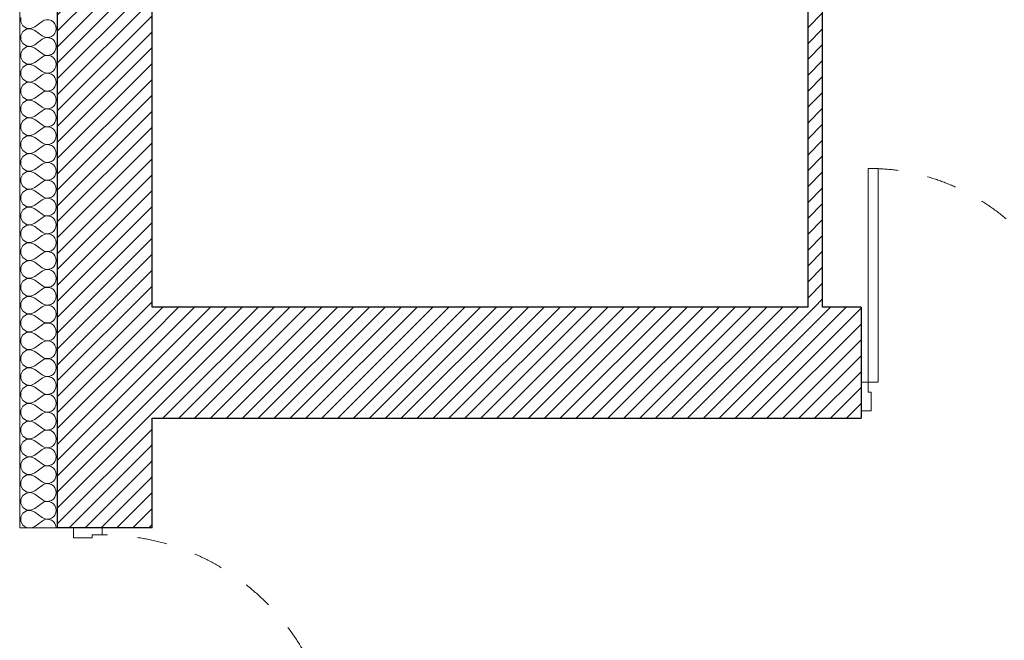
# Model space of a CAD drawing. Header units: millimetres. Extents: x 27262 to 215252, y 16288 to 306312.
# Tile 15 of 76: x 119075 to 122031, y 176973 to 178836. Entities that reach past the tile are written whole.
import ezdxf

# ---------------------------------------------------------------- set-up
doc = ezdxf.new("R2010")
doc.units = ezdxf.units.MM
doc.linetypes.add('Przerywana', pattern=[240, 120, -120])
doc.layers.add('Drzwi ArchiCAD', color=252, linetype='Continuous')
doc.layers.add('KR_INW', color=252, linetype='Continuous')
for name, color, linetype, lineweight in [('Drzwi ArchiCAD_Nr_pióra__1', 252, 'Continuous', 13), ('Drzwi ArchiCAD_Nr_pióra__27', 252, 'Continuous', 25), ('KR_INW_Nr_pióra__101', 252, 'Continuous', 5), ('KR_INW_Nr_pióra__102', 252, 'Continuous', 5), ('KR_INW_Nr_pióra__27', 252, 'Continuous', 25), ('KR_INW_Nr_pióra__47', 252, 'Continuous', 15)]:
    doc.layers.add(name, color=color, linetype=linetype, lineweight=lineweight)
pattern_1 = [(45, (0, 0), (-31.819804, 31.819804), [])]

# ---------------------------------------------------------------- blocks, each defined once
blk = doc.blocks.new('*X184')
at = {"layer": 'KR_INW_Nr_pióra__102', "linetype": 'Continuous'}
for p, q in [((179079.7, 116758.7), (179079.7, 116741.3)), ((179079.7, 116741.3), (179088, 116726)), ((179088, 116726), (179102.4, 116716.3)), ((179102.4, 116716.3), (179119.8, 116714.7)), ((179119.8, 116714.7), (179135.8, 116721.4)), ((179135.8, 116721.4), (179164.4, 116742.9)), ((179173, 116747.6), (179164.4, 116742.9)), ((179182.6, 116749.9), (179173, 116747.6)), ((179192.4, 116749.4), (179182.6, 116749.9)), ((179201.8, 116746.2), (179192.4, 116749.4)), ((179209.9, 116740.6), (179201.8, 116746.2)), ((179216.2, 116733.1), (179209.9, 116740.6)), ((179220.2, 116724), (179216.2, 116733.1)), ((179221.5, 116714.3), (179220.2, 116724)), ((179088, 116702.6), (179079.7, 116687.3)), ((179079.7, 116687.3), (179079.7, 116669.9)), ((179102.4, 116712.2), (179088, 116702.6)), ((179119.8, 116713.9), (179102.4, 116712.2)), ((179135.8, 116707.1), (179119.8, 116713.9)), ((179135.8, 116707.1), (179164.4, 116685.7)), ((179164.4, 116685.7), (179173, 116680.9)), ((179173, 116676.2), (179164.4, 116671.4)), ((179173, 116680.9), (179182.6, 116678.7)), ((179182.6, 116678.4), (179173, 116676.2)), ((179182.6, 116678.7), (179192.4, 116679.2)), ((179192.4, 116677.9), (179182.6, 116678.4)), ((179192.4, 116679.2), (179201.8, 116682.3)), ((179201.8, 116674.8), (179192.4, 116677.9)), ((179201.8, 116682.3), (179209.9, 116687.9)), ((179209.9, 116687.9), (179216.2, 116695.5)), ((179216.2, 116695.5), (179220.2, 116704.5)), ((179220.2, 116704.5), (179221.5, 116714.3)), ((179079.7, 116669.9), (179088, 116654.5)), ((179088, 116654.5), (179102.4, 116644.9)), ((179102.4, 116640.8), (179088, 116631.2)), ((179102.4, 116644.9), (179119.8, 116643.3)), ((179119.8, 116642.4), (179102.4, 116640.8)), ((179119.8, 116643.3), (179135.8, 116650)), ((179135.8, 116635.7), (179119.8, 116642.4)), ((179135.8, 116650), (179164.4, 116671.4)), ((179135.8, 116635.7), (179164.4, 116614.3)), ((179209.9, 116669.2), (179201.8, 116674.8)), ((179216.2, 116661.6), (179209.9, 116669.2)), ((179220.2, 116652.6), (179216.2, 116661.6)), ((179221.5, 116642.9), (179220.2, 116652.6)), ((179220.2, 116633.1), (179221.5, 116642.9)), ((179088, 116631.2), (179079.7, 116615.8)), ((179079.7, 116615.8), (179079.7, 116598.4)), ((179079.7, 116598.4), (179088, 116583.1)), ((179135.8, 116578.6), (179164.4, 116600)), ((179164.4, 116614.3), (179173, 116609.5)), ((179173, 116604.8), (179164.4, 116600)), ((179173, 116609.5), (179182.6, 116607.3)), ((179182.6, 116607), (179173, 116604.8)), ((179182.6, 116607.3), (179192.4, 116607.8)), ((179192.4, 116606.5), (179182.6, 116607)), ((179192.4, 116607.8), (179201.8, 116610.9)), ((179201.8, 116603.4), (179192.4, 116606.5)), ((179201.8, 116610.9), (179209.9, 116616.5)), ((179209.9, 116597.8), (179201.8, 116603.4)), ((179209.9, 116616.5), (179216.2, 116624.1)), ((179216.2, 116590.2), (179209.9, 116597.8)), ((179216.2, 116624.1), (179220.2, 116633.1)), ((179088, 116559.7), (179079.7, 116544.4)), ((179088, 116583.1), (179102.4, 116573.5)), ((179102.4, 116569.4), (179088, 116559.7)), ((179102.4, 116573.5), (179119.8, 116571.8)), ((179119.8, 116571), (179102.4, 116569.4)), ((179119.8, 116571.8), (179135.8, 116578.6)), ((179135.8, 116564.3), (179119.8, 116571)), ((179135.8, 116564.3), (179164.4, 116542.9)), ((179220.2, 116581.2), (179216.2, 116590.2)), ((179216.2, 116552.7), (179220.2, 116561.7)), ((179221.5, 116571.4), (179220.2, 116581.2)), ((179220.2, 116561.7), (179221.5, 116571.4)), ((179079.7, 116544.4), (179079.7, 116527)), ((179079.7, 116527), (179088, 116511.7)), ((179135.8, 116507.1), (179164.4, 116528.6)), ((179164.4, 116542.9), (179173, 116538.1)), ((179173, 116533.3), (179164.4, 116528.6)), ((179173, 116538.1), (179182.6, 116535.9)), ((179182.6, 116535.6), (179173, 116533.3)), ((179182.6, 116535.9), (179192.4, 116536.3)), ((179192.4, 116535.1), (179182.6, 116535.6)), ((179192.4, 116536.3), (179201.8, 116539.5)), ((179201.8, 116531.9), (179192.4, 116535.1)), ((179201.8, 116539.5), (179209.9, 116545.1)), ((179209.9, 116526.4), (179201.8, 116531.9)), ((179209.9, 116545.1), (179216.2, 116552.7)), ((179216.2, 116518.8), (179209.9, 116526.4)), ((179220.2, 116509.8), (179216.2, 116518.8)), ((179088, 116488.3), (179079.7, 116473)), ((179088, 116511.7), (179102.4, 116502.1)), ((179102.4, 116497.9), (179088, 116488.3)), ((179102.4, 116502.1), (179119.8, 116500.4)), ((179119.8, 116499.6), (179102.4, 116497.9)), ((179119.8, 116500.4), (179135.8, 116507.1)), ((179135.8, 116492.9), (179119.8, 116499.6)), ((179135.8, 116492.9), (179164.4, 116471.4)), ((179209.9, 116473.6), (179216.2, 116481.2)), ((179216.2, 116481.2), (179220.2, 116490.2)), ((179221.5, 116500), (179220.2, 116509.8)), ((179220.2, 116490.2), (179221.5, 116500)), ((179079.7, 116473), (179079.7, 116455.6)), ((179079.7, 116455.6), (179088, 116440.3)), ((179088, 116440.3), (179102.4, 116430.6)), ((179135.8, 116435.7), (179164.4, 116457.1)), ((179164.4, 116471.4), (179173, 116466.7)), ((179173, 116461.9), (179164.4, 116457.1)), ((179173, 116466.7), (179182.6, 116464.4)), ((179182.6, 116464.1), (179173, 116461.9)), ((179182.6, 116464.4), (179192.4, 116464.9)), ((179192.4, 116463.7), (179182.6, 116464.1)), ((179192.4, 116464.9), (179201.8, 116468.1)), ((179201.8, 116460.5), (179192.4, 116463.7)), ((179201.8, 116468.1), (179209.9, 116473.6)), ((179209.9, 116454.9), (179201.8, 116460.5)), ((179216.2, 116447.3), (179209.9, 116454.9)), ((179220.2, 116438.3), (179216.2, 116447.3)), ((179088, 116416.9), (179079.7, 116401.6)), ((179079.7, 116401.6), (179079.7, 116384.2)), ((179102.4, 116426.5), (179088, 116416.9)), ((179102.4, 116430.6), (179119.8, 116429)), ((179119.8, 116428.2), (179102.4, 116426.5)), ((179119.8, 116429), (179135.8, 116435.7)), ((179135.8, 116421.4), (179119.8, 116428.2)), ((179135.8, 116421.4), (179164.4, 116400)), ((179164.4, 116400), (179173, 116395.2)), ((179201.8, 116396.6), (179209.9, 116402.2)), ((179209.9, 116402.2), (179216.2, 116409.8)), ((179216.2, 116409.8), (179220.2, 116418.8)), ((179221.5, 116428.6), (179220.2, 116438.3)), ((179220.2, 116418.8), (179221.5, 116428.6)), ((179079.7, 116384.2), (179088, 116368.8)), ((179088, 116368.8), (179102.4, 116359.2)), ((179119.8, 116357.6), (179135.8, 116364.3)), ((179135.8, 116364.3), (179164.4, 116385.7)), ((179173, 116390.5), (179164.4, 116385.7)), ((179173, 116395.2), (179182.6, 116393)), ((179182.6, 116392.7), (179173, 116390.5)), ((179182.6, 116393), (179192.4, 116393.5)), ((179192.4, 116392.2), (179182.6, 116392.7)), ((179192.4, 116393.5), (179201.8, 116396.6)), ((179201.8, 116389.1), (179192.4, 116392.2)), ((179209.9, 116383.5), (179201.8, 116389.1)), ((179216.2, 116375.9), (179209.9, 116383.5)), ((179220.2, 116366.9), (179216.2, 116375.9)), ((179221.5, 116357.1), (179220.2, 116366.9)), ((179088, 116345.5), (179079.7, 116330.1)), ((179079.7, 116330.1), (179079.7, 116312.7)), ((179102.4, 116355.1), (179088, 116345.5)), ((179102.4, 116359.2), (179119.8, 116357.6)), ((179119.8, 116356.7), (179102.4, 116355.1)), ((179135.8, 116350), (179119.8, 116356.7)), ((179135.8, 116350), (179164.4, 116328.6)), ((179164.4, 116328.6), (179173, 116323.8)), ((179173, 116323.8), (179182.6, 116321.6)), ((179182.6, 116321.3), (179173, 116319.1)), ((179182.6, 116321.6), (179192.4, 116322.1)), ((179192.4, 116320.8), (179182.6, 116321.3)), ((179192.4, 116322.1), (179201.8, 116325.2)), ((179201.8, 116317.7), (179192.4, 116320.8)), ((179201.8, 116325.2), (179209.9, 116330.8)), ((179209.9, 116330.8), (179216.2, 116338.4)), ((179216.2, 116338.4), (179220.2, 116347.4)), ((179220.2, 116347.4), (179221.5, 116357.1)), ((179079.7, 116312.7), (179088, 116297.4)), ((179088, 116297.4), (179102.4, 116287.8)), ((179102.4, 116283.7), (179088, 116274)), ((179102.4, 116287.8), (179119.8, 116286.1)), ((179119.8, 116285.3), (179102.4, 116283.7)), ((179119.8, 116286.1), (179135.8, 116292.9)), ((179135.8, 116278.6), (179119.8, 116285.3)), ((179135.8, 116292.9), (179164.4, 116314.3)), ((179173, 116319.1), (179164.4, 116314.3)), ((179209.9, 116312.1), (179201.8, 116317.7)), ((179216.2, 116304.5), (179209.9, 116312.1)), ((179220.2, 116295.5), (179216.2, 116304.5)), ((179221.5, 116285.7), (179220.2, 116295.5)), ((179220.2, 116276), (179221.5, 116285.7)), ((179088, 116274), (179079.7, 116258.7)), ((179079.7, 116258.7), (179079.7, 116241.3)), ((179135.8, 116278.6), (179164.4, 116257.1)), ((179135.8, 116221.4), (179164.4, 116242.9)), ((179164.4, 116257.1), (179173, 116252.4)), ((179173, 116247.6), (179164.4, 116242.9)), ((179173, 116252.4), (179182.6, 116250.1)), ((179182.6, 116249.9), (179173, 116247.6)), ((179182.6, 116250.1), (179192.4, 116250.6)), ((179192.4, 116249.4), (179182.6, 116249.9)), ((179192.4, 116250.6), (179201.8, 116253.8)), ((179201.8, 116246.2), (179192.4, 116249.4)), ((179201.8, 116253.8), (179209.9, 116259.4)), ((179209.9, 116240.6), (179201.8, 116246.2)), ((179209.9, 116259.4), (179216.2, 116266.9)), ((179216.2, 116266.9), (179220.2, 116276)), ((179079.7, 116241.3), (179088, 116226)), ((179088, 116202.6), (179079.7, 116187.3)), ((179088, 116226), (179102.4, 116216.3)), ((179102.4, 116212.2), (179088, 116202.6)), ((179102.4, 116216.3), (179119.8, 116214.7)), ((179119.8, 116213.9), (179102.4, 116212.2)), ((179119.8, 116214.7), (179135.8, 116221.4)), ((179135.8, 116207.1), (179119.8, 116213.9)), ((179135.8, 116207.1), (179164.4, 116185.7)), ((179216.2, 116233.1), (179209.9, 116240.6)), ((179220.2, 116224), (179216.2, 116233.1)), ((179216.2, 116195.5), (179220.2, 116204.5)), ((179221.5, 116214.3), (179220.2, 116224)), ((179220.2, 116204.5), (179221.5, 116214.3)), ((179079.7, 116187.3), (179079.7, 116169.9)), ((179079.7, 116169.9), (179088, 116154.5)), ((179135.8, 116150), (179164.4, 116171.4)), ((179164.4, 116185.7), (179173, 116180.9)), ((179173, 116176.2), (179164.4, 116171.4)), ((179173, 116180.9), (179182.6, 116178.7)), ((179182.6, 116178.4), (179173, 116176.2)), ((179182.6, 116178.7), (179192.4, 116179.2)), ((179192.4, 116177.9), (179182.6, 116178.4)), ((179192.4, 116179.2), (179201.8, 116182.3)), ((179201.8, 116174.8), (179192.4, 116177.9)), ((179201.8, 116182.3), (179209.9, 116187.9)), ((179209.9, 116169.2), (179201.8, 116174.8)), ((179209.9, 116187.9), (179216.2, 116195.5)), ((179216.2, 116161.6), (179209.9, 116169.2)), ((179088, 116131.2), (179079.7, 116115.8)), ((179088, 116154.5), (179102.4, 116144.9)), ((179102.4, 116140.8), (179088, 116131.2)), ((179102.4, 116144.9), (179119.8, 116143.3)), ((179119.8, 116142.4), (179102.4, 116140.8)), ((179119.8, 116143.3), (179135.8, 116150)), ((179135.8, 116135.7), (179119.8, 116142.4)), ((179135.8, 116135.7), (179164.4, 116114.3)), ((179209.9, 116116.5), (179216.2, 116124.1)), ((179220.2, 116152.6), (179216.2, 116161.6)), ((179216.2, 116124.1), (179220.2, 116133.1)), ((179221.5, 116142.9), (179220.2, 116152.6)), ((179220.2, 116133.1), (179221.5, 116142.9)), ((179079.7, 116115.8), (179079.7, 116098.4)), ((179079.7, 116098.4), (179088, 116083.1)), ((179135.8, 116078.6), (179164.4, 116100)), ((179164.4, 116114.3), (179173, 116109.5)), ((179173, 116104.8), (179164.4, 116100)), ((179173, 116109.5), (179182.6, 116107.3)), ((179182.6, 116107), (179173, 116104.8)), ((179182.6, 116107.3), (179192.4, 116107.8)), ((179192.4, 116106.5), (179182.6, 116107)), ((179192.4, 116107.8), (179201.8, 116110.9)), ((179201.8, 116103.4), (179192.4, 116106.5)), ((179201.8, 116110.9), (179209.9, 116116.5)), ((179209.9, 116097.8), (179201.8, 116103.4)), ((179216.2, 116090.2), (179209.9, 116097.8)), ((179220.2, 116081.2), (179216.2, 116090.2)), ((179088, 116059.7), (179079.7, 116044.4)), ((179079.7, 116044.4), (179079.7, 116027)), ((179088, 116083.1), (179102.4, 116073.5)), ((179102.4, 116069.4), (179088, 116059.7)), ((179102.4, 116073.5), (179119.8, 116071.8)), ((179119.8, 116071), (179102.4, 116069.4)), ((179119.8, 116071.8), (179135.8, 116078.6)), ((179135.8, 116064.3), (179119.8, 116071)), ((179135.8, 116064.3), (179164.4, 116042.9)), ((179201.8, 116039.5), (179209.9, 116045.1)), ((179209.9, 116045.1), (179216.2, 116052.7)), ((179216.2, 116052.7), (179220.2, 116061.7)), ((179221.5, 116071.4), (179220.2, 116081.2)), ((179220.2, 116061.7), (179221.5, 116071.4)), ((179079.7, 116027), (179088, 116011.7)), ((179088, 116011.7), (179102.4, 116002.1)), ((179119.8, 116000.4), (179135.8, 116007.1)), ((179135.8, 116007.1), (179164.4, 116028.6)), ((179164.4, 116042.9), (179173, 116038.1)), ((179173, 116033.3), (179164.4, 116028.6)), ((179173, 116038.1), (179182.6, 116035.9)), ((179182.6, 116035.6), (179173, 116033.3)), ((179182.6, 116035.9), (179192.4, 116036.3)), ((179192.4, 116035.1), (179182.6, 116035.6)), ((179192.4, 116036.3), (179201.8, 116039.5)), ((179201.8, 116031.9), (179192.4, 116035.1)), ((179209.9, 116026.4), (179201.8, 116031.9)), ((179216.2, 116018.8), (179209.9, 116026.4)), ((179220.2, 116009.8), (179216.2, 116018.8)), ((179221.5, 116000), (179220.2, 116009.8)), ((179088, 115988.3), (179079.7, 115973)), ((179079.7, 115973), (179079.7, 115955.6)), ((179102.4, 115997.9), (179088, 115988.3)), ((179102.4, 116002.1), (179119.8, 116000.4)), ((179119.8, 115999.6), (179102.4, 115997.9)), ((179135.8, 115992.9), (179119.8, 115999.6)), ((179135.8, 115992.9), (179164.4, 115971.4)), ((179164.4, 115971.4), (179173, 115966.7)), ((179173, 115966.7), (179182.6, 115964.4)), ((179192.4, 115964.9), (179201.8, 115968.1)), ((179201.8, 115968.1), (179209.9, 115973.6)), ((179209.9, 115973.6), (179216.2, 115981.2)), ((179216.2, 115981.2), (179220.2, 115990.2)), ((179220.2, 115990.2), (179221.5, 116000)), ((179079.7, 115955.6), (179088, 115940.3)), ((179088, 115940.3), (179102.4, 115930.6)), ((179102.4, 115926.5), (179088, 115916.9)), ((179102.4, 115930.6), (179119.8, 115929)), ((179119.8, 115928.2), (179102.4, 115926.5)), ((179119.8, 115929), (179135.8, 115935.7)), ((179135.8, 115921.4), (179119.8, 115928.2)), ((179135.8, 115935.7), (179164.4, 115957.1)), ((179173, 115961.9), (179164.4, 115957.1)), ((179182.6, 115964.1), (179173, 115961.9)), ((179182.6, 115964.4), (179192.4, 115964.9)), ((179192.4, 115963.7), (179182.6, 115964.1)), ((179201.8, 115960.5), (179192.4, 115963.7)), ((179209.9, 115954.9), (179201.8, 115960.5)), ((179216.2, 115947.3), (179209.9, 115954.9)), ((179220.2, 115938.3), (179216.2, 115947.3)), ((179221.5, 115928.6), (179220.2, 115938.3)), ((179220.2, 115918.8), (179221.5, 115928.6)), ((179088, 115916.9), (179079.7, 115901.6)), ((179079.7, 115901.6), (179079.7, 115884.2)), ((179135.8, 115921.4), (179164.4, 115900)), ((179164.4, 115900), (179173, 115895.2)), ((179173, 115890.5), (179164.4, 115885.7)), ((179173, 115895.2), (179182.6, 115893)), ((179182.6, 115892.7), (179173, 115890.5)), ((179182.6, 115893), (179192.4, 115893.5)), ((179192.4, 115892.2), (179182.6, 115892.7)), ((179192.4, 115893.5), (179201.8, 115896.6)), ((179201.8, 115889.1), (179192.4, 115892.2)), ((179201.8, 115896.6), (179209.9, 115902.2)), ((179209.9, 115883.5), (179201.8, 115889.1)), ((179209.9, 115902.2), (179216.2, 115909.8)), ((179216.2, 115909.8), (179220.2, 115918.8)), ((179079.7, 115884.2), (179088, 115868.8)), ((179088, 115868.8), (179102.4, 115859.2)), ((179102.4, 115855.1), (179088, 115845.5)), ((179102.4, 115859.2), (179119.8, 115857.6)), ((179119.8, 115856.7), (179102.4, 115855.1)), ((179119.8, 115857.6), (179135.8, 115864.3)), ((179135.8, 115850), (179119.8, 115856.7)), ((179135.8, 115864.3), (179164.4, 115885.7)), ((179135.8, 115850), (179164.4, 115828.6)), ((179216.2, 115875.9), (179209.9, 115883.5)), ((179220.2, 115866.9), (179216.2, 115875.9)), ((179216.2, 115838.4), (179220.2, 115847.4)), ((179221.5, 115857.1), (179220.2, 115866.9)), ((179220.2, 115847.4), (179221.5, 115857.1)), ((179088, 115845.5), (179079.7, 115830.1)), ((179079.7, 115830.1), (179079.7, 115812.7)), ((179079.7, 115812.7), (179088, 115797.4)), ((179135.8, 115792.9), (179164.4, 115814.3)), ((179164.4, 115828.6), (179173, 115823.8)), ((179173, 115819.1), (179164.4, 115814.3)), ((179173, 115823.8), (179182.6, 115821.6)), ((179182.6, 115821.3), (179173, 115819.1)), ((179182.6, 115821.6), (179192.4, 115822.1)), ((179192.4, 115820.8), (179182.6, 115821.3)), ((179192.4, 115822.1), (179201.8, 115825.2)), ((179201.8, 115817.7), (179192.4, 115820.8)), ((179201.8, 115825.2), (179209.9, 115830.8)), ((179209.9, 115812.1), (179201.8, 115817.7)), ((179209.9, 115830.8), (179216.2, 115838.4)), ((179216.2, 115804.5), (179209.9, 115812.1)), ((179088, 115774), (179079.7, 115758.7)), ((179088, 115797.4), (179102.4, 115787.8)), ((179102.4, 115783.7), (179088, 115774)), ((179102.4, 115787.8), (179119.8, 115786.1)), ((179119.8, 115785.3), (179102.4, 115783.7)), ((179119.8, 115786.1), (179135.8, 115792.9)), ((179135.8, 115778.6), (179119.8, 115785.3)), ((179135.8, 115778.6), (179164.4, 115757.1)), ((179220.2, 115795.5), (179216.2, 115804.5)), ((179216.2, 115766.9), (179220.2, 115776)), ((179221.5, 115785.7), (179220.2, 115795.5)), ((179220.2, 115776), (179221.5, 115785.7)), ((179079.7, 115758.7), (179079.7, 115741.3)), ((179079.7, 115741.3), (179088, 115726)), ((179135.8, 115721.4), (179164.4, 115742.9)), ((179164.4, 115757.1), (179173, 115752.4)), ((179173, 115747.6), (179164.4, 115742.9)), ((179173, 115752.4), (179182.6, 115750.1)), ((179182.6, 115749.9), (179173, 115747.6)), ((179182.6, 115750.1), (179192.4, 115750.6)), ((179192.4, 115749.4), (179182.6, 115749.9)), ((179192.4, 115750.6), (179201.8, 115753.8)), ((179201.8, 115746.2), (179192.4, 115749.4)), ((179201.8, 115753.8), (179209.9, 115759.4)), ((179209.9, 115740.6), (179201.8, 115746.2)), ((179209.9, 115759.4), (179216.2, 115766.9)), ((179216.2, 115733.1), (179209.9, 115740.6)), ((179220.2, 115724), (179216.2, 115733.1)), ((179088, 115702.6), (179079.7, 115687.3)), ((179088, 115726), (179102.4, 115716.3)), ((179102.4, 115712.2), (179088, 115702.6)), ((179102.4, 115716.3), (179119.8, 115714.7)), ((179119.8, 115713.9), (179102.4, 115712.2)), ((179119.8, 115714.7), (179135.8, 115721.4)), ((179135.8, 115707.1), (179119.8, 115713.9)), ((179135.8, 115707.1), (179164.4, 115685.7)), ((179209.9, 115687.9), (179216.2, 115695.5)), ((179216.2, 115695.5), (179220.2, 115704.5)), ((179221.5, 115714.3), (179220.2, 115724)), ((179220.2, 115704.5), (179221.5, 115714.3)), ((179079.7, 115687.3), (179079.7, 115669.9)), ((179079.7, 115669.9), (179088, 115654.5)), ((179088, 115654.5), (179102.4, 115644.9)), ((179135.8, 115650), (179164.4, 115671.4)), ((179164.4, 115685.7), (179173, 115680.9)), ((179173, 115676.2), (179164.4, 115671.4)), ((179173, 115680.9), (179182.6, 115678.7)), ((179182.6, 115678.4), (179173, 115676.2)), ((179182.6, 115678.7), (179192.4, 115679.2)), ((179192.4, 115677.9), (179182.6, 115678.4)), ((179192.4, 115679.2), (179201.8, 115682.3)), ((179201.8, 115674.8), (179192.4, 115677.9)), ((179201.8, 115682.3), (179209.9, 115687.9)), ((179209.9, 115669.2), (179201.8, 115674.8)), ((179216.2, 115661.6), (179209.9, 115669.2)), ((179220.2, 115652.6), (179216.2, 115661.6)), ((179221.5, 115642.9), (179220.2, 115652.6)), ((179088, 115631.2), (179079.7, 115615.8)), ((179079.7, 115615.8), (179079.7, 115598.4)), ((179102.4, 115640.8), (179088, 115631.2)), ((179102.4, 115644.9), (179119.8, 115643.3)), ((179119.8, 115642.4), (179102.4, 115640.8)), ((179119.8, 115643.3), (179135.8, 115650)), ((179135.8, 115635.7), (179119.8, 115642.4)), ((179135.8, 115635.7), (179164.4, 115614.3)), ((179164.4, 115614.3), (179173, 115609.5)), ((179192.4, 115607.8), (179201.8, 115610.9)), ((179201.8, 115610.9), (179209.9, 115616.5)), ((179209.9, 115616.5), (179216.2, 115624.1)), ((179216.2, 115624.1), (179220.2, 115633.1)), ((179220.2, 115633.1), (179221.5, 115642.9)), ((179079.7, 115598.4), (179088, 115583.1)), ((179088, 115583.1), (179102.4, 115573.5)), ((179102.4, 115573.5), (179119.8, 115571.8)), ((179119.8, 115571.8), (179135.8, 115578.6)), ((179135.8, 115578.6), (179164.4, 115600)), ((179173, 115604.8), (179164.4, 115600)), ((179173, 115609.5), (179182.6, 115607.3)), ((179182.6, 115607), (179173, 115604.8)), ((179182.6, 115607.3), (179192.4, 115607.8)), ((179192.4, 115606.5), (179182.6, 115607)), ((179201.8, 115603.4), (179192.4, 115606.5)), ((179209.9, 115597.8), (179201.8, 115603.4)), ((179216.2, 115590.2), (179209.9, 115597.8)), ((179220.2, 115581.2), (179216.2, 115590.2)), ((179221.5, 115571.4), (179220.2, 115581.2)), ((179220.2, 115561.7), (179221.5, 115571.4)), ((179088, 115559.7), (179079.7, 115544.4)), ((179079.7, 115544.4), (179079.7, 115527)), ((179102.4, 115569.4), (179088, 115559.7)), ((179119.8, 115571), (179102.4, 115569.4)), ((179135.8, 115564.3), (179119.8, 115571)), ((179135.8, 115564.3), (179164.4, 115542.9)), ((179164.4, 115542.9), (179173, 115538.1)), ((179173, 115533.3), (179164.4, 115528.6)), ((179173, 115538.1), (179182.6, 115535.9)), ((179182.6, 115535.6), (179173, 115533.3)), ((179182.6, 115535.9), (179192.4, 115536.3)), ((179192.4, 115535.1), (179182.6, 115535.6)), ((179192.4, 115536.3), (179201.8, 115539.5)), ((179201.8, 115531.9), (179192.4, 115535.1)), ((179201.8, 115539.5), (179209.9, 115545.1)), ((179209.9, 115545.1), (179216.2, 115552.7)), ((179216.2, 115552.7), (179220.2, 115561.7)), ((179079.7, 115527), (179088, 115511.7)), ((179088, 115511.7), (179102.4, 115502.1)), ((179102.4, 115497.9), (179088, 115488.3)), ((179102.4, 115502.1), (179119.8, 115500.4)), ((179119.8, 115499.6), (179102.4, 115497.9)), ((179119.8, 115500.4), (179135.8, 115507.1)), ((179135.8, 115492.9), (179119.8, 115499.6)), ((179135.8, 115507.1), (179164.4, 115528.6)), ((179135.8, 115492.9), (179164.4, 115471.4)), ((179209.9, 115526.4), (179201.8, 115531.9)), ((179216.2, 115518.8), (179209.9, 115526.4)), ((179220.2, 115509.8), (179216.2, 115518.8)), ((179221.5, 115500), (179220.2, 115509.8)), ((179220.2, 115490.2), (179221.5, 115500)), ((179088, 115488.3), (179079.7, 115473)), ((179079.7, 115473), (179079.7, 115455.6)), ((179079.7, 115455.6), (179088, 115440.3)), ((179135.8, 115435.7), (179164.4, 115457.1)), ((179164.4, 115471.4), (179173, 115466.7)), ((179173, 115461.9), (179164.4, 115457.1)), ((179173, 115466.7), (179182.6, 115464.4)), ((179182.6, 115464.1), (179173, 115461.9)), ((179182.6, 115464.4), (179192.4, 115464.9)), ((179192.4, 115463.7), (179182.6, 115464.1)), ((179192.4, 115464.9), (179201.8, 115468.1)), ((179201.8, 115460.5), (179192.4, 115463.7)), ((179201.8, 115468.1), (179209.9, 115473.6)), ((179209.9, 115454.9), (179201.8, 115460.5)), ((179209.9, 115473.6), (179216.2, 115481.2)), ((179216.2, 115447.3), (179209.9, 115454.9)), ((179216.2, 115481.2), (179220.2, 115490.2)), ((179088, 115416.9), (179079.7, 115401.6)), ((179088, 115440.3), (179102.4, 115430.6)), ((179102.4, 115426.5), (179088, 115416.9)), ((179102.4, 115430.6), (179119.8, 115429)), ((179119.8, 115428.2), (179102.4, 115426.5)), ((179119.8, 115429), (179135.8, 115435.7)), ((179135.8, 115421.4), (179119.8, 115428.2)), ((179135.8, 115421.4), (179164.4, 115400)), ((179220.2, 115438.3), (179216.2, 115447.3)), ((179216.2, 115409.8), (179220.2, 115418.8)), ((179221.5, 115428.6), (179220.2, 115438.3)), ((179220.2, 115418.8), (179221.5, 115428.6)), ((179079.7, 115401.6), (179079.7, 115384.2)), ((179079.7, 115384.2), (179088, 115368.8)), ((179135.8, 115364.3), (179164.4, 115385.7)), ((179164.4, 115400), (179173, 115395.2)), ((179173, 115390.5), (179164.4, 115385.7)), ((179173, 115395.2), (179182.6, 115393)), ((179182.6, 115392.7), (179173, 115390.5)), ((179182.6, 115393), (179192.4, 115393.5)), ((179192.4, 115392.2), (179182.6, 115392.7)), ((179192.4, 115393.5), (179201.8, 115396.6)), ((179201.8, 115389.1), (179192.4, 115392.2)), ((179201.8, 115396.6), (179209.9, 115402.2)), ((179209.9, 115383.5), (179201.8, 115389.1)), ((179209.9, 115402.2), (179216.2, 115409.8)), ((179216.2, 115375.9), (179209.9, 115383.5)), ((179220.2, 115366.9), (179216.2, 115375.9)), ((179088, 115345.5), (179079.7, 115330.1)), ((179088, 115368.8), (179102.4, 115359.2)), ((179102.4, 115355.1), (179088, 115345.5)), ((179102.4, 115359.2), (179119.8, 115357.6)), ((179119.8, 115356.7), (179102.4, 115355.1)), ((179119.8, 115357.6), (179135.8, 115364.3)), ((179135.8, 115350), (179119.8, 115356.7)), ((179135.8, 115350), (179164.4, 115328.6)), ((179209.9, 115330.8), (179216.2, 115338.4)), ((179216.2, 115338.4), (179220.2, 115347.4)), ((179221.5, 115357.1), (179220.2, 115366.9)), ((179220.2, 115347.4), (179221.5, 115357.1)), ((179079.7, 115330.1), (179079.7, 115312.7)), ((179079.7, 115312.7), (179088, 115297.4)), ((179088, 115297.4), (179102.4, 115287.8)), ((179135.8, 115292.9), (179164.4, 115314.3)), ((179164.4, 115328.6), (179173, 115323.8)), ((179173, 115319.1), (179164.4, 115314.3)), ((179173, 115323.8), (179182.6, 115321.6)), ((179182.6, 115321.3), (179173, 115319.1)), ((179182.6, 115321.6), (179192.4, 115322.1)), ((179192.4, 115320.8), (179182.6, 115321.3)), ((179192.4, 115322.1), (179201.8, 115325.2)), ((179201.8, 115317.7), (179192.4, 115320.8)), ((179201.8, 115325.2), (179209.9, 115330.8)), ((179209.9, 115312.1), (179201.8, 115317.7)), ((179216.2, 115304.5), (179209.9, 115312.1)), ((179220.2, 115295.5), (179216.2, 115304.5)), ((179088, 115274), (179079.7, 115258.7)), ((179079.7, 115258.7), (179079.7, 115241.3)), ((179102.4, 115283.7), (179088, 115274)), ((179102.4, 115287.8), (179119.8, 115286.1)), ((179119.8, 115285.3), (179102.4, 115283.7)), ((179119.8, 115286.1), (179135.8, 115292.9)), ((179135.8, 115278.6), (179119.8, 115285.3)), ((179135.8, 115278.6), (179164.4, 115257.1)), ((179164.4, 115257.1), (179173, 115252.4)), ((179201.8, 115253.8), (179209.9, 115259.4)), ((179209.9, 115259.4), (179216.2, 115266.9)), ((179216.2, 115266.9), (179220.2, 115276)), ((179221.5, 115285.7), (179220.2, 115295.5)), ((179220.2, 115276), (179221.5, 115285.7)), ((179079.7, 115241.3), (179088, 115226)), ((179088, 115226), (179102.4, 115216.3)), ((179119.8, 115214.7), (179135.8, 115221.4)), ((179135.8, 115221.4), (179164.4, 115242.9)), ((179173, 115247.6), (179164.4, 115242.9)), ((179173, 115252.4), (179182.6, 115250.1)), ((179182.6, 115249.9), (179173, 115247.6)), ((179182.6, 115250.1), (179192.4, 115250.6)), ((179192.4, 115249.4), (179182.6, 115249.9)), ((179192.4, 115250.6), (179201.8, 115253.8)), ((179201.8, 115246.2), (179192.4, 115249.4)), ((179209.9, 115240.6), (179201.8, 115246.2)), ((179216.2, 115233.1), (179209.9, 115240.6)), ((179220.2, 115224), (179216.2, 115233.1)), ((179221.5, 115214.3), (179220.2, 115224)), ((179088, 115202.6), (179079.7, 115187.3)), ((179079.7, 115187.3), (179079.7, 115169.9)), ((179102.4, 115212.2), (179088, 115202.6)), ((179102.4, 115216.3), (179119.8, 115214.7)), ((179119.8, 115213.9), (179102.4, 115212.2)), ((179135.8, 115207.1), (179119.8, 115213.9)), ((179135.8, 115207.1), (179164.4, 115185.7)), ((179164.4, 115185.7), (179173, 115180.9)), ((179173, 115180.9), (179182.6, 115178.7)), ((179182.6, 115178.4), (179173, 115176.2)), ((179182.6, 115178.7), (179192.4, 115179.2)), ((179192.4, 115177.9), (179182.6, 115178.4)), ((179192.4, 115179.2), (179201.8, 115182.3)), ((179201.8, 115174.8), (179192.4, 115177.9)), ((179201.8, 115182.3), (179209.9, 115187.9)), ((179209.9, 115187.9), (179216.2, 115195.5)), ((179216.2, 115195.5), (179220.2, 115204.5)), ((179220.2, 115204.5), (179221.5, 115214.3)), ((179079.7, 115169.9), (179088, 115154.5)), ((179088, 115154.5), (179102.4, 115144.9)), ((179102.4, 115140.8), (179088, 115131.2)), ((179102.4, 115144.9), (179119.8, 115143.3)), ((179119.8, 115142.4), (179102.4, 115140.8)), ((179119.8, 115143.3), (179135.8, 115150)), ((179135.8, 115135.7), (179119.8, 115142.4)), ((179135.8, 115150), (179164.4, 115171.4)), ((179173, 115176.2), (179164.4, 115171.4)), ((179209.9, 115169.2), (179201.8, 115174.8)), ((179216.2, 115161.6), (179209.9, 115169.2)), ((179220.2, 115152.6), (179216.2, 115161.6)), ((179221.5, 115142.9), (179220.2, 115152.6)), ((179220.2, 115133.1), (179221.5, 115142.9)), ((179088, 115131.2), (179079.7, 115115.8)), ((179079.7, 115115.8), (179079.7, 115098.4)), ((179079.7, 115098.4), (179088, 115083.1)), ((179135.8, 115135.7), (179164.4, 115114.3)), ((179135.8, 115078.6), (179164.4, 115100)), ((179164.4, 115114.3), (179173, 115109.5)), ((179173, 115104.8), (179164.4, 115100)), ((179173, 115109.5), (179182.6, 115107.3)), ((179182.6, 115107), (179173, 115104.8)), ((179182.6, 115107.3), (179192.4, 115107.8)), ((179192.4, 115106.5), (179182.6, 115107)), ((179192.4, 115107.8), (179201.8, 115110.9)), ((179201.8, 115103.4), (179192.4, 115106.5)), ((179201.8, 115110.9), (179209.9, 115116.5)), ((179209.9, 115097.8), (179201.8, 115103.4)), ((179209.9, 115116.5), (179216.2, 115124.1)), ((179216.2, 115124.1), (179220.2, 115133.1)), ((179088, 115059.7), (179079.7, 115044.4)), ((179088, 115083.1), (179102.4, 115073.5)), ((179102.4, 115069.4), (179088, 115059.7)), ((179102.4, 115073.5), (179119.8, 115071.8)), ((179119.8, 115071), (179102.4, 115069.4)), ((179119.8, 115071.8), (179135.8, 115078.6)), ((179135.8, 115064.3), (179119.8, 115071)), ((179135.8, 115064.3), (179164.4, 115042.9)), ((179216.2, 115090.2), (179209.9, 115097.8)), ((179220.2, 115081.2), (179216.2, 115090.2)), ((179216.2, 115052.7), (179220.2, 115061.7)), ((179221.5, 115071.4), (179220.2, 115081.2)), ((179220.2, 115061.7), (179221.5, 115071.4)), ((179079.7, 115044.4), (179079.7, 115027)), ((179079.7, 115027), (179088, 115011.7)), ((179135.8, 115007.1), (179164.4, 115028.6)), ((179164.4, 115042.9), (179173, 115038.1)), ((179173, 115033.3), (179164.4, 115028.6)), ((179173, 115038.1), (179182.6, 115035.9)), ((179182.6, 115035.6), (179173, 115033.3)), ((179182.6, 115035.9), (179192.4, 115036.3)), ((179192.4, 115035.1), (179182.6, 115035.6)), ((179192.4, 115036.3), (179201.8, 115039.5)), ((179201.8, 115031.9), (179192.4, 115035.1)), ((179201.8, 115039.5), (179209.9, 115045.1)), ((179209.9, 115026.4), (179201.8, 115031.9)), ((179209.9, 115045.1), (179216.2, 115052.7)), ((179216.2, 115018.8), (179209.9, 115026.4)), ((179088, 114988.3), (179079.7, 114973)), ((179088, 115011.7), (179102.4, 115002.1)), ((179102.4, 114997.9), (179088, 114988.3)), ((179102.4, 115002.1), (179119.8, 115000.4)), ((179119.8, 114999.6), (179102.4, 114997.9)), ((179119.8, 115000.4), (179135.8, 115007.1)), ((179135.8, 114992.9), (179119.8, 114999.6)), ((179135.8, 114992.9), (179164.4, 114971.4)), ((179209.9, 114973.6), (179216.2, 114981.2)), ((179220.2, 115009.8), (179216.2, 115018.8)), ((179216.2, 114981.2), (179220.2, 114990.2)), ((179221.5, 115000), (179220.2, 115009.8)), ((179220.2, 114990.2), (179221.5, 115000)), ((179079.7, 114973), (179079.7, 114955.6)), ((179079.7, 114955.6), (179088, 114940.3)), ((179135.8, 114935.7), (179164.4, 114957.1)), ((179164.4, 114971.4), (179173, 114966.7)), ((179173, 114961.9), (179164.4, 114957.1)), ((179173, 114966.7), (179182.6, 114964.4)), ((179182.6, 114964.1), (179173, 114961.9)), ((179182.6, 114964.4), (179192.4, 114964.9)), ((179192.4, 114963.7), (179182.6, 114964.1)), ((179192.4, 114964.9), (179201.8, 114968.1)), ((179201.8, 114960.5), (179192.4, 114963.7)), ((179201.8, 114968.1), (179209.9, 114973.6)), ((179209.9, 114954.9), (179201.8, 114960.5)), ((179216.2, 114947.3), (179209.9, 114954.9)), ((179220.2, 114938.3), (179216.2, 114947.3)), ((179088, 114916.9), (179079.7, 114901.6)), ((179079.7, 114901.6), (179079.7, 114884.2)), ((179088, 114940.3), (179102.4, 114930.6)), ((179102.4, 114926.5), (179088, 114916.9)), ((179102.4, 114930.6), (179119.8, 114929)), ((179119.8, 114928.2), (179102.4, 114926.5)), ((179119.8, 114929), (179135.8, 114935.7)), ((179135.8, 114921.4), (179119.8, 114928.2)), ((179135.8, 114921.4), (179164.4, 114900)), ((179201.8, 114896.6), (179209.9, 114902.2)), ((179209.9, 114902.2), (179216.2, 114909.8)), ((179216.2, 114909.8), (179220.2, 114918.8)), ((179221.5, 114928.6), (179220.2, 114938.3)), ((179220.2, 114918.8), (179221.5, 114928.6)), ((179079.7, 114884.2), (179088, 114868.8)), ((179088, 114868.8), (179102.4, 114859.2)), ((179119.8, 114857.6), (179135.8, 114864.3)), ((179135.8, 114864.3), (179164.4, 114885.7)), ((179164.4, 114900), (179173, 114895.2)), ((179173, 114890.5), (179164.4, 114885.7)), ((179173, 114895.2), (179182.6, 114893)), ((179182.6, 114892.7), (179173, 114890.5)), ((179182.6, 114893), (179192.4, 114893.5)), ((179192.4, 114892.2), (179182.6, 114892.7)), ((179192.4, 114893.5), (179201.8, 114896.6)), ((179201.8, 114889.1), (179192.4, 114892.2)), ((179209.9, 114883.5), (179201.8, 114889.1)), ((179216.2, 114875.9), (179209.9, 114883.5)), ((179220.2, 114866.9), (179216.2, 114875.9)), ((179221.5, 114857.1), (179220.2, 114866.9)), ((179088, 114845.5), (179079.7, 114830.1)), ((179079.7, 114830.1), (179079.7, 114812.7)), ((179102.4, 114855.1), (179088, 114845.5)), ((179102.4, 114859.2), (179119.8, 114857.6)), ((179119.8, 114856.7), (179102.4, 114855.1)), ((179135.8, 114850), (179119.8, 114856.7)), ((179135.8, 114850), (179164.4, 114828.6)), ((179164.4, 114828.6), (179173, 114823.8)), ((179173, 114823.8), (179182.6, 114821.6)), ((179192.4, 114822.1), (179201.8, 114825.2)), ((179201.8, 114825.2), (179209.9, 114830.8)), ((179209.9, 114830.8), (179216.2, 114838.4)), ((179216.2, 114838.4), (179220.2, 114847.4)), ((179220.2, 114847.4), (179221.5, 114857.1)), ((179079.7, 114812.7), (179088, 114797.4)), ((179088, 114797.4), (179102.4, 114787.8)), ((179102.4, 114783.7), (179088, 114774)), ((179102.4, 114787.8), (179119.8, 114786.1)), ((179119.8, 114785.3), (179102.4, 114783.7)), ((179119.8, 114786.1), (179135.8, 114792.9)), ((179135.8, 114778.6), (179119.8, 114785.3)), ((179135.8, 114792.9), (179164.4, 114814.3)), ((179173, 114819.1), (179164.4, 114814.3)), ((179182.6, 114821.3), (179173, 114819.1)), ((179182.6, 114821.6), (179192.4, 114822.1)), ((179192.4, 114820.8), (179182.6, 114821.3)), ((179201.8, 114817.7), (179192.4, 114820.8)), ((179209.9, 114812.1), (179201.8, 114817.7)), ((179216.2, 114804.5), (179209.9, 114812.1)), ((179220.2, 114795.5), (179216.2, 114804.5)), ((179221.5, 114785.7), (179220.2, 114795.5)), ((179220.2, 114776), (179221.5, 114785.7)), ((179088, 114774), (179079.7, 114758.7)), ((179079.7, 114758.7), (179079.7, 114741.3)), ((179135.8, 114778.6), (179164.4, 114757.1)), ((179164.4, 114757.1), (179173, 114752.4)), ((179173, 114747.6), (179164.4, 114742.9)), ((179173, 114752.4), (179182.6, 114750.1)), ((179182.6, 114749.9), (179173, 114747.6)), ((179182.6, 114750.1), (179192.4, 114750.6)), ((179192.4, 114749.4), (179182.6, 114749.9)), ((179192.4, 114750.6), (179201.8, 114753.8)), ((179201.8, 114746.2), (179192.4, 114749.4)), ((179201.8, 114753.8), (179209.9, 114759.4)), ((179209.9, 114740.6), (179201.8, 114746.2)), ((179209.9, 114759.4), (179216.2, 114766.9)), ((179216.2, 114766.9), (179220.2, 114776)), ((179079.7, 114741.3), (179088, 114726)), ((179088, 114726), (179102.4, 114716.3)), ((179102.4, 114716.3), (179108, 114715.8)), ((179122.4, 114715.8), (179135.8, 114721.4)), ((179135.8, 114721.4), (179164.4, 114742.9)), ((179216.2, 114733.1), (179209.9, 114740.6)), ((179220.2, 114724), (179216.2, 114733.1)), ((179221.3, 114715.8), (179220.2, 114724))]:
    blk.add_line(p, q, dxfattribs=at)
blk = doc.blocks.new('Drzwi 19')
at = {"layer": 'Drzwi ArchiCAD_Nr_pióra__1', "linetype": 'Continuous'}
for p, q in [((425.4, 0), (425.4, 930.7)), ((425.4, 930.7), (465.4, 930.7)), ((465.4, 930.7), (465.4, 0)), ((-465.4, 0), (-493.4, 0)), ((-493.4, 0), (-493.4, -115)), ((-465.4, -40), (-465.4, 0)), ((465.4, 0), (425.4, 0)), ((493.4, 0), (465.4, 0)), ((465.4, 0), (465.4, -40)), ((493.4, -115), (493.4, 0)), ((-453.4, -40), (-465.4, -40)), ((-453.4, -115), (-453.4, -40)), ((465.4, -40), (453.4, -40)), ((453.4, -40), (453.4, -115)), ((-493.4, -115), (-453.4, -115)), ((453.4, -115), (493.4, -115))]:
    blk.add_line(p, q, dxfattribs=at)
at = {"layer": 'Drzwi ArchiCAD_Nr_pióra__1', "linetype": 'Przerywana'}
blk.add_arc((465.4, 0), 930.7, 90, 180, dxfattribs=at)
at = {"layer": 'Drzwi ArchiCAD_Nr_pióra__27', "linetype": 'Continuous'}
for p, q in [((-493.4, 0), (-493.4, -115)), ((493.4, 0), (493.4, -115))]:
    blk.add_line(p, q, dxfattribs=at)
blk = doc.blocks.new('Ściana_3', base_point=(179075.1, 121675.6))
at = {"layer": 'KR_INW_Nr_pióra__101', "linetype": 'Continuous'}
h = blk.add_hatch(dxfattribs=at)
h.set_pattern_fill('CEGŁA_LICÓWKA', color=256, style=0, pattern_type=2)
h.set_pattern_definition(pattern_1)
h.paths.add_polyline_path([(179225.1, 121525.6), (179225.1, 114715.8), (179290.1, 114715.8), (179405.1, 114715.8), (179605.1, 114715.8), (179605.1, 121145.6)])
at = {"layer": 'KR_INW_Nr_pióra__27', "linetype": 'Continuous'}
for p, q in [((179225.1, 121525.6), (179225.1, 114715.8)), ((179290.1, 114715.8), (179225.1, 114715.8)), ((179405.1, 114715.8), (179290.1, 114715.8)), ((179605.1, 114715.8), (179405.1, 114715.8))]:
    blk.add_line(p, q, dxfattribs=at)
at = {"layer": 'KR_INW_Nr_pióra__27', "linetype": 'Continuous', "flags": 128}
for points in [[(179605.1, 115599.1), (179605.1, 118290.7)], [(179605.1, 114715.8), (179605.1, 115154.1)]]:
    blk.add_lwpolyline(points, dxfattribs=at)
at = {"layer": 'KR_INW_Nr_pióra__47', "linetype": 'Continuous'}
blk.add_line((179225.1, 114715.8), (179075.1, 114715.8), dxfattribs=at)
at = {"layer": 'KR_INW_Nr_pióra__47', "linetype": 'Continuous', "flags": 128}
blk.add_lwpolyline([(179075.1, 121675.6), (179075.1, 114715.8)], dxfattribs=at)
at = {"layer": 'Drzwi ArchiCAD', "linetype": 'Continuous', "zscale": 1000, "rotation": 270}
blk.add_blockref('Drzwi 19', (179405.1, 114222.5), dxfattribs=at)
at = {"layer": 'KR_INW'}
blk.add_blockref('*X184', (0, 0), dxfattribs=at)
blk = doc.blocks.new('Drzwi 19_21')
at = {"layer": 'Drzwi ArchiCAD_Nr_pióra__1', "linetype": 'Continuous'}
for p, q in [((387.7, 0), (387.7, 855.5)), ((387.7, 855.5), (427.7, 855.5)), ((427.7, 855.5), (427.7, 0)), ((-427.7, 0), (-455.7, 0)), ((-455.7, 0), (-455.7, -115)), ((-427.7, -40), (-427.7, 0)), ((427.7, 0), (387.7, 0)), ((455.7, 0), (427.7, 0)), ((427.7, 0), (427.7, -40)), ((455.7, -115), (455.7, 0)), ((-415.7, -40), (-427.7, -40)), ((-415.7, -115), (-415.7, -40)), ((427.7, -40), (415.7, -40)), ((415.7, -40), (415.7, -115)), ((-455.7, -115), (-415.7, -115)), ((415.7, -115), (455.7, -115))]:
    blk.add_line(p, q, dxfattribs=at)
at = {"layer": 'Drzwi ArchiCAD_Nr_pióra__1', "linetype": 'Przerywana'}
blk.add_arc((427.7, 0), 855.5, 90, 180, dxfattribs=at)
at = {"layer": 'Drzwi ArchiCAD_Nr_pióra__27', "linetype": 'Continuous'}
for p, q in [((-455.7, 0), (-455.7, -115)), ((455.7, 0), (455.7, -115))]:
    blk.add_line(p, q, dxfattribs=at)
blk = doc.blocks.new('Ściana_44', base_point=(205241.5, 115154.1))
at = {"layer": 'KR_INW_Nr_pióra__101', "linetype": 'Continuous'}
h = blk.add_hatch(dxfattribs=at)
h.set_pattern_fill('CEGŁA_LICÓWKA', color=256, style=0, pattern_type=2)
h.set_pattern_definition(pattern_1)
h.paths.add_polyline_path([(179605.1, 115154.1), (182443.8, 115154.1), (182443.8, 115184.1), (182443.8, 115299.1), (182443.8, 115599.1), (179605.1, 115599.1)])
at = {"layer": 'KR_INW_Nr_pióra__27', "linetype": 'Continuous'}
for p, q in [((182443.8, 115599.1), (182443.8, 115299.1)), ((182443.8, 115299.1), (182443.8, 115184.1)), ((182443.8, 115184.1), (182443.8, 115154.1))]:
    blk.add_line(p, q, dxfattribs=at)
at = {"layer": 'KR_INW_Nr_pióra__27', "linetype": 'Continuous', "flags": 128}
for points in [[(182229.6, 115599.1), (179605.1, 115599.1)], [(182443.8, 115599.1), (182289.6, 115599.1)], [(179605.1, 115154.1), (182443.8, 115154.1)]]:
    blk.add_lwpolyline(points, dxfattribs=at)
at = {"layer": 'Drzwi ArchiCAD', "linetype": 'Continuous', "xscale": -1, "zscale": 1000}
blk.add_blockref('Drzwi 19_21', (182899.5, 115299.1), dxfattribs=at)
blk = doc.blocks.new('Drzwi 19_34')
at = {"layer": 'Drzwi ArchiCAD_Nr_pióra__1', "linetype": 'Continuous'}
for p, q in [((380.8, 0), (380.8, 841.5)), ((380.8, 841.5), (420.8, 841.5)), ((420.8, 841.5), (420.8, 0)), ((-420.8, 0), (-448.8, 0)), ((-448.8, 0), (-448.8, -60)), ((-420.8, -40), (-420.8, 0)), ((420.8, 0), (380.8, 0)), ((448.8, 0), (420.8, 0)), ((420.8, 0), (420.8, -40)), ((448.8, -60), (448.8, 0)), ((-448.8, -60), (-408.8, -60)), ((-408.8, -40), (-420.8, -40)), ((-408.8, -60), (-408.8, -40)), ((420.8, -40), (408.8, -40)), ((408.8, -40), (408.8, -60)), ((408.8, -60), (448.8, -60))]:
    blk.add_line(p, q, dxfattribs=at)
at = {"layer": 'Drzwi ArchiCAD_Nr_pióra__1', "linetype": 'Przerywana'}
blk.add_arc((420.8, 0), 841.5, 90, 180, dxfattribs=at)
at = {"layer": 'Drzwi ArchiCAD_Nr_pióra__27', "linetype": 'Continuous'}
for p, q in [((-448.8, 0), (-448.8, -60)), ((448.8, 0), (448.8, -60))]:
    blk.add_line(p, q, dxfattribs=at)
blk = doc.blocks.new('Ściana_102', base_point=(182229.6, 118290.7))
at = {"layer": 'KR_INW_Nr_pióra__101', "linetype": 'Continuous'}
h = blk.add_hatch(dxfattribs=at)
h.set_pattern_fill('CEGŁA_LICÓWKA', color=256, style=0, pattern_type=2)
h.set_pattern_definition(pattern_1)
h.paths.add_polyline_path([(182229.6, 118290.7), (182229.6, 117987.7), (182289.6, 117987.7), (182289.6, 118290.7)])
h = blk.add_hatch(dxfattribs=at)
h.set_pattern_fill('CEGŁA_LICÓWKA', color=256, style=0, pattern_type=2)
h.set_pattern_definition(pattern_1)
h.paths.add_polyline_path([(182229.6, 115599.1), (182289.6, 115599.1), (182289.6, 117090.2), (182229.6, 117090.2)])
at = {"layer": 'KR_INW_Nr_pióra__27', "linetype": 'Continuous'}
for p, q in [((182229.6, 117987.7), (182289.6, 117987.7)), ((182229.6, 117090.2), (182289.6, 117090.2))]:
    blk.add_line(p, q, dxfattribs=at)
at = {"layer": 'KR_INW_Nr_pióra__27', "linetype": 'Continuous', "flags": 128}
for points in [[(182229.6, 118290.7), (182229.6, 117987.7)], [(182289.6, 117987.7), (182289.6, 118290.7)], [(182229.6, 117090.2), (182229.6, 115599.1)], [(182289.6, 115599.1), (182289.6, 117090.2)]]:
    blk.add_lwpolyline(points, dxfattribs=at)
at = {"layer": 'Drzwi ArchiCAD', "linetype": 'Continuous', "zscale": 1000, "rotation": 90}
blk.add_blockref('Drzwi 19_34', (182229.6, 117539), dxfattribs=at)

msp = doc.modelspace()

# ---------------------------------------------------------------- block references
at = {"layer": 'KR_INW', "color": 252, "xscale": 0.75, "yscale": 0.75, "zscale": 0.75}
for name, p in [('Ściana_3', (119074.8, 182530.5)), ('Ściana_102', (121440.7, 179991.8)), ('Ściana_44', (138699.6, 177639.4))]:
    msp.add_blockref(name, p, dxfattribs=at)

doc.saveas('drawing.dxf')
